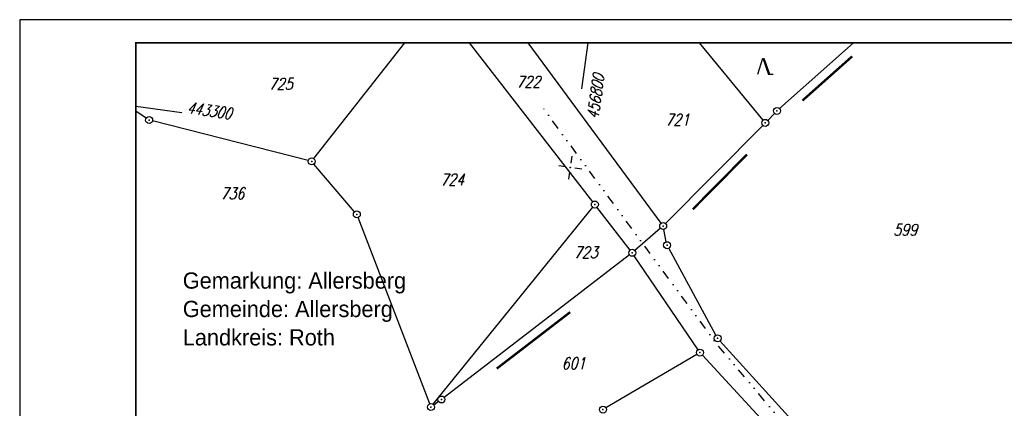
# Model space of a CAD drawing. Extents: x 0 to 1135, y 0 to 420.
# Tile 17 of 116: x 0 to 212, y 336 to 420. Entities that reach past the tile are written whole.
import ezdxf

# ---------------------------------------------------------------- set-up
doc = ezdxf.new("R2010")
doc.units = 0
doc.header["$LTSCALE"] = 2
doc.header["$MEASUREMENT"] = 0
for name, pattern in [('AUSGEZOGEN', [0]), ('GEMARKBAB', [3.7, 2, -0.5, 0.1, -0.5, 0.1, -0.5]), ('GETRENNTX3', [3.25, 1, -0.75, 0, -0.75, 0, -0.75])]:
    doc.linetypes.add(name, pattern=pattern)
doc.layers.get('0').update_dxf_attribs({"color": 8, "linetype": 'AUSGEZOGEN'})
for name, color, linetype in [('FBRTOP', 8, 'AUSGEZOGEN'), ('FLSTNR', 8, 'AUSGEZOGEN'), ('GEMARKGRZ', 8, 'GEMARKBAB'), ('GRENZL', 8, 'AUSGEZOGEN'), ('GRENZP', 8, 'AUSGEZOGEN'), ('NETZ', 250, 'AUSGEZOGEN'), ('RAHMEN', 250, 'AUSGEZOGEN'), ('SCHRIFT', 8, 'AUSGEZOGEN'), ('Telekom', 8, 'GETRENNTX3'), ('WALD', 8, 'AUSGEZOGEN')]:
    doc.layers.add(name, color=color, linetype=linetype)
doc.styles.add('ROMANS', font='romans.shx', dxfattribs={"width": 0.8})
doc.styles.add('UNIR-H', font='unir_h.shx', dxfattribs={"width": 0.8})

# ---------------------------------------------------------------- blocks, each defined once
blk = doc.blocks.new('IKR')
at = {"color": 0}
for p, q in [((0, 1), (0, 2.5)), ((-2.5, 0), (-1, 0)), ((1, 0), (2.5, 0)), ((0, -2.5), (0, -1))]:
    blk.add_line(p, q, dxfattribs=at)
blk.add_circle((0, 0), 0.05, dxfattribs=at)
blk.add_point((0, 0), dxfattribs=at)
blk = doc.blocks.new('NW')
at = {"color": 0}
for p, q in [((-1.09, 0), (-0.02, 3.47)), ((-0.02, 3.47), (1.19, -0.02)), ((0.08, 3.5), (1.29, 0)), ((0.19, 3.49), (1.41, -0.01)), ((1.18, -0.01), (2.23, 0.02))]:
    blk.add_line(p, q, dxfattribs=at)
blk = doc.blocks.new('GST')
at = {"color": 0}
blk.add_circle((0, 0), 0.75, dxfattribs=at)
blk.add_point((0, 0), dxfattribs=at)

msp = doc.modelspace()

# ---------------------------------------------------------------- linework, layer by layer
at = {"layer": 'FBRTOP', "const_width": 0.5}
for points in [[(778.2, 222.13, 0.000004), (815.61, 224.8, -0.000002), (853.01, 227.47, -0.000001), (902.89, 231.04, 0.000001), (950, 234.4, 0.000002)], [(778.49, 218.14, 0.000004), (815.89, 220.81, -0.000002), (853.3, 223.48, -0.000001), (903.17, 227.05, 0.000001), (950, 230.39, 0.000002)], [(703.39, 216.78, -0.000001), (715.86, 217.67, 0.000009)], [(703.68, 212.79, -0.000001), (716.15, 213.68, 0.000009)]]:
    msp.add_lwpolyline(points, format="xyb", dxfattribs=at)
at = {"layer": 'GEMARKGRZ', "const_width": 0.5, "flags": 128}
for points in [[(179.38, 412.09), (168.66, 402.56)], [(156.7, 390.92), (145.04, 379.12)], [(118.61, 356.93), (102.78, 344.75)]]:
    msp.add_lwpolyline(points, dxfattribs=at)
at = {"layer": 'GRENZL'}
for p, q in [((63.38, 390.03), (82.96, 415)), ((123.47, 380.73), (96.93, 415)), ((138.21, 376.11), (109.59, 415)), ((160.17, 398.33), (146.5, 415)), ((179.64, 415), (163.71, 400.83)), ((27.26, 398.77), (25, 400.24)), ((162.63, 399.79), (161.17, 398.29)), ((62.19, 389.62), (28.61, 398.18)), ((160.12, 397.21), (139.18, 376.04)), ((72.16, 378.59), (63.41, 388.87)), ((89.08, 337.06), (123.46, 379.55)), ((131.52, 370.33), (124.39, 379.54)), ((88.34, 337.17), (72.91, 377.32)), ((138.09, 375.01), (132.54, 370.23)), ((139.33, 372.1), (138.8, 374.77)), ((131.38, 369.28), (91.45, 338.56)), ((150.02, 351.95), (139.84, 370.71)), ((146.16, 348.83), (132.4, 369.11)), ((177.15, 321.85), (150.88, 350.73)), ((145.93, 347.83), (126.32, 336.29)), ((174.13, 318.39), (147.09, 347.66)), ((90.25, 337.66), (89.22, 336.91))]:
    msp.add_line(p, q, dxfattribs=at)
at = {"layer": 'NETZ'}
for p, q in [((122.44, 414.98), (121.03, 405.08)), ((25.02, 401.37), (34.92, 399.97))]:
    msp.add_line(p, q, dxfattribs=at)
at = {"layer": 'RAHMEN'}
for p, q in [((1135, 420), (0, 420)), ((0, 420), (0, 0))]:
    msp.add_line(p, q, dxfattribs=at)
at = {"layer": 'RAHMEN', "const_width": 0.35}
msp.add_lwpolyline([(25, 5), (1130, 5), (1130, 415), (25, 415), (25, 5)], dxfattribs=at)
at = {"layer": 'Telekom', "flags": 128}
msp.add_lwpolyline([(461.52, 5), (460.99, 32.17), (460.62, 50.53), (462.31, 86.48), (469.11, 96.91), (465.27, 113.57), (465.62, 118.86), (463.51, 122.69), (461.21, 144.89), (460.31, 164.66), (455.04, 171.49), (454.15, 198.91), (453.4, 220.93), (454.06, 230.5), (455.05, 235.12), (453.46, 237.18), (449.55, 239.91), (445.37, 240.57), (441.93, 240.47), (439.83, 238.86), (431.08, 238.59), (419.49, 238.58), (397.88, 239.42), (382.75, 240.86), (356.17, 245.89), (326.92, 256.81), (259.49, 288.34), (246.02, 295.41), (235.27, 299.34), (220.99, 301.66), (204.75, 306.59), (195.12, 309.98), (186.74, 314.1), (176.92, 320.44), (164.23, 333.41), (150, 350.34), (130.11, 377.38), (112.4, 401.48)], dxfattribs=at)

# ---------------------------------------------------------------- block references
at = {"layer": 'GRENZP'}
for p in [(163.15, 400.33), (27.89, 398.36), (160.64, 397.75), (62.92, 389.44), (123.93, 380.14), (72.64, 378.02), (138.65, 375.5), (139.48, 371.37), (131.98, 369.73), (150.38, 351.29), (146.58, 348.21), (90.86, 338.1), (88.61, 336.47), (125.68, 335.91)]:
    msp.add_blockref('GST', p, dxfattribs=at)
at = {"layer": 'NETZ', "rotation": 171.9288}
msp.add_blockref('IKR', (118.63, 388.1), dxfattribs=at)
at = {"layer": 'WALD'}
msp.add_blockref('NW', (160.15, 408.23), dxfattribs=at)

# ---------------------------------------------------------------- texts
at = {"layer": 'FLSTNR', "style": 'ROMANS', "oblique": 15, "width": 0.8}
for s, p in [('725', (53.67, 404.91)), ('722', (107.01, 405.35)), ('721', (139.14, 397.19)), ('724', (90.61, 384.27)), ('736', (43.27, 381.28)), ('599', (188.24, 373.44)), ('723', (119.4, 368.58)), ('601', (116.76, 344.62))]:
    msp.add_text(s, height=2.5, dxfattribs=at).set_placement(p)
at = {"layer": 'NETZ', "style": 'ROMANS', "oblique": 16.6, "width": 0.75}
for s, rotation, p in [('456800', 81.9288, (124.65, 398.44)), ('443300', 351.9288, (35.91, 399.83))]:
    msp.add_text(s, height=2.5, rotation=rotation, dxfattribs=at).set_placement(p)
at = {"layer": 'SCHRIFT', "style": 'UNIR-H'}
for s, p in [('Gemarkung: Allersberg', (35.14, 362)), ('Gemeinde: Allersberg', (35.14, 355.87)), ('Landkreis: Roth', (35.14, 349.75))]:
    msp.add_text(s, height=3.5, dxfattribs=at).set_placement(p)

doc.saveas('drawing.dxf')
